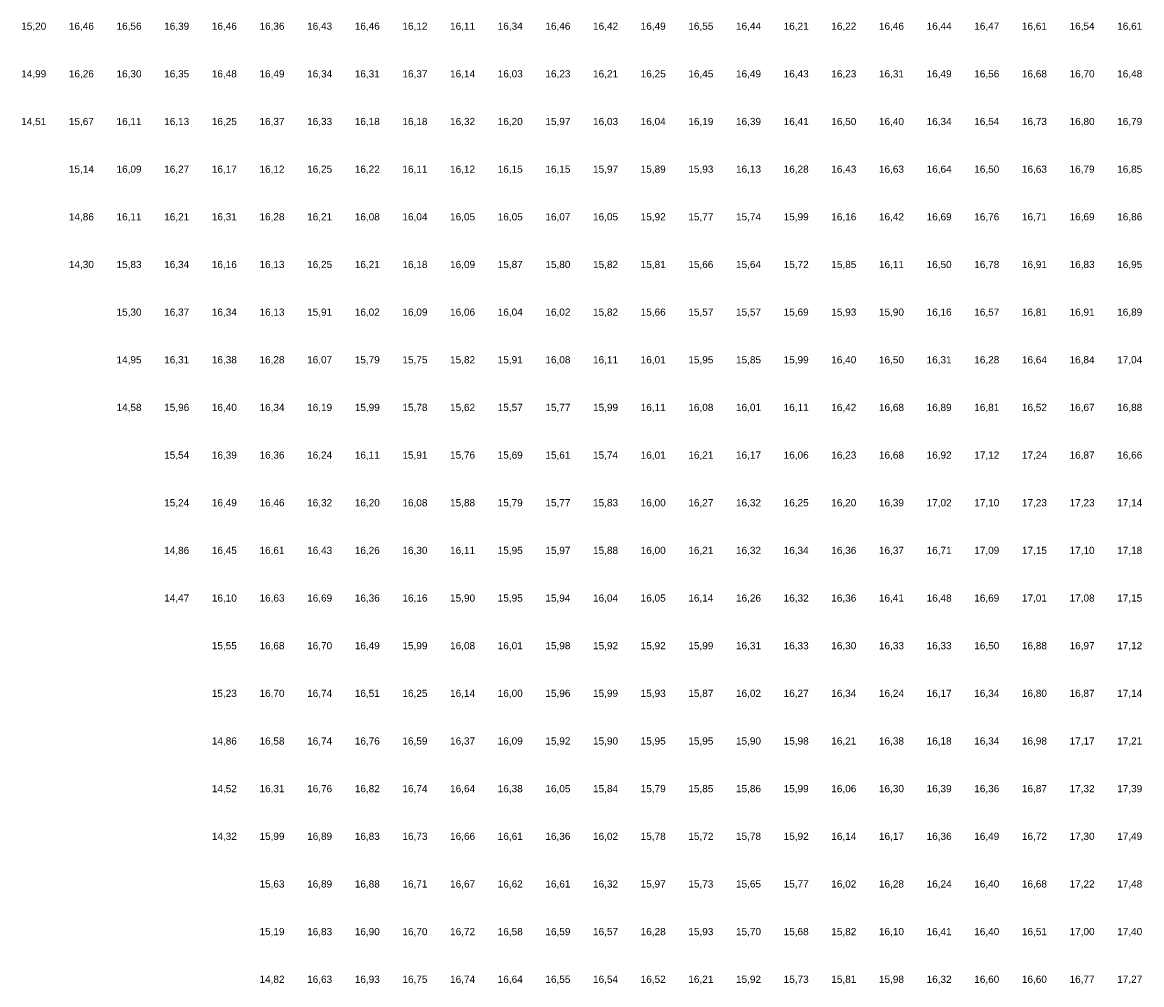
# Model space of a CAD drawing. Extents: x 198243 to 199107, y 361914 to 363516.
# Tile 9 of 17: x 198433 to 198667, y 362714 to 362916. Entities that reach past the tile are written whole.
import ezdxf
from ezdxf.enums import TextEntityAlignment as Align

# ---------------------------------------------------------------- set-up
doc = ezdxf.new("R2010")
doc.units = 0
doc.header["$MEASUREMENT"] = 0
doc.layers.add('rijk_10Anno', color=254, linetype='Continuous')
doc.styles.add('Arial', font='arial.ttf')

msp = doc.modelspace()

# ---------------------------------------------------------------- texts
at = {"layer": 'rijk_10Anno', "color": 254, "style": 'Arial'}
for s, p in [('15,20', (198435, 362913.82)), ('16,46', (198445, 362913.82)), ('16,56', (198455, 362913.82)), ('16,39', (198465, 362913.82)), ('16,46', (198475, 362913.82)), ('16,36', (198485, 362913.82)), ('16,43', (198495, 362913.82)), ('16,46', (198505, 362913.82)), ('16,12', (198515, 362913.82)), ('16,11', (198525, 362913.82)), ('16,34', (198535, 362913.82)), ('16,46', (198545, 362913.82)), ('16,42', (198555, 362913.82)), ('16,49', (198565, 362913.82)), ('16,55', (198575, 362913.82)), ('16,44', (198585, 362913.82)), ('16,21', (198595, 362913.82)), ('16,22', (198605, 362913.82)), ('16,46', (198615, 362913.82)), ('16,44', (198625, 362913.82)), ('16,47', (198635, 362913.82)), ('16,61', (198645, 362913.82)), ('16,54', (198655, 362913.82)), ('16,61', (198665, 362913.82)), ('14,99', (198435, 362903.82)), ('16,26', (198445, 362903.82)), ('16,30', (198455, 362903.82)), ('16,35', (198465, 362903.82)), ('16,48', (198475, 362903.82)), ('16,49', (198485, 362903.82)), ('16,34', (198495, 362903.82)), ('16,31', (198505, 362903.82)), ('16,37', (198515, 362903.82)), ('16,14', (198525, 362903.82)), ('16,03', (198535, 362903.82)), ('16,23', (198545, 362903.82)), ('16,21', (198555, 362903.82)), ('16,25', (198565, 362903.82)), ('16,45', (198575, 362903.82)), ('16,49', (198585, 362903.82)), ('16,43', (198595, 362903.82)), ('16,23', (198605, 362903.82)), ('16,31', (198615, 362903.82)), ('16,49', (198625, 362903.82)), ('16,56', (198635, 362903.82)), ('16,68', (198645, 362903.82)), ('16,70', (198655, 362903.82)), ('16,48', (198665, 362903.82)), ('14,51', (198435, 362893.82)), ('15,67', (198445, 362893.82)), ('16,11', (198455, 362893.82)), ('16,13', (198465, 362893.82)), ('16,25', (198475, 362893.82)), ('16,37', (198485, 362893.82)), ('16,33', (198495, 362893.82)), ('16,18', (198505, 362893.82)), ('16,18', (198515, 362893.82)), ('16,32', (198525, 362893.82)), ('16,20', (198535, 362893.82)), ('15,97', (198545, 362893.82)), ('16,03', (198555, 362893.82)), ('16,04', (198565, 362893.82)), ('16,19', (198575, 362893.82)), ('16,39', (198585, 362893.82)), ('16,41', (198595, 362893.82)), ('16,50', (198605, 362893.82)), ('16,40', (198615, 362893.82)), ('16,34', (198625, 362893.82)), ('16,54', (198635, 362893.82)), ('16,73', (198645, 362893.82)), ('16,80', (198655, 362893.82)), ('16,79', (198665, 362893.82)), ('15,14', (198445, 362883.82)), ('16,09', (198455, 362883.82)), ('16,27', (198465, 362883.82)), ('16,17', (198475, 362883.82)), ('16,12', (198485, 362883.82)), ('16,25', (198495, 362883.82)), ('16,22', (198505, 362883.82)), ('16,11', (198515, 362883.82)), ('16,12', (198525, 362883.82)), ('16,15', (198535, 362883.82)), ('16,15', (198545, 362883.82)), ('15,97', (198555, 362883.82)), ('15,89', (198565, 362883.82)), ('15,93', (198575, 362883.82)), ('16,13', (198585, 362883.82)), ('16,28', (198595, 362883.82)), ('16,43', (198605, 362883.82)), ('16,63', (198615, 362883.82)), ('16,64', (198625, 362883.82)), ('16,50', (198635, 362883.82)), ('16,63', (198645, 362883.82)), ('16,79', (198655, 362883.82)), ('16,85', (198665, 362883.82)), ('14,86', (198445, 362873.82)), ('16,11', (198455, 362873.82)), ('16,21', (198465, 362873.82)), ('16,31', (198475, 362873.82)), ('16,28', (198485, 362873.82)), ('16,21', (198495, 362873.82)), ('16,08', (198505, 362873.82)), ('16,04', (198515, 362873.82)), ('16,05', (198525, 362873.82)), ('16,05', (198535, 362873.82)), ('16,07', (198545, 362873.82)), ('16,05', (198555, 362873.82)), ('15,92', (198565, 362873.82)), ('15,77', (198575, 362873.82)), ('15,74', (198585, 362873.82)), ('15,99', (198595, 362873.82)), ('16,16', (198605, 362873.82)), ('16,42', (198615, 362873.82)), ('16,69', (198625, 362873.82)), ('16,76', (198635, 362873.82)), ('16,71', (198645, 362873.82)), ('16,69', (198655, 362873.82)), ('16,86', (198665, 362873.82)), ('14,30', (198445, 362863.82)), ('15,83', (198455, 362863.82)), ('16,34', (198465, 362863.82)), ('16,16', (198475, 362863.82)), ('16,13', (198485, 362863.82)), ('16,25', (198495, 362863.82)), ('16,21', (198505, 362863.82)), ('16,18', (198515, 362863.82)), ('16,09', (198525, 362863.82)), ('15,87', (198535, 362863.82)), ('15,80', (198545, 362863.82)), ('15,82', (198555, 362863.82)), ('15,81', (198565, 362863.82)), ('15,66', (198575, 362863.82)), ('15,64', (198585, 362863.82)), ('15,72', (198595, 362863.82)), ('15,85', (198605, 362863.82)), ('16,11', (198615, 362863.82)), ('16,50', (198625, 362863.82)), ('16,78', (198635, 362863.82)), ('16,91', (198645, 362863.82)), ('16,83', (198655, 362863.82)), ('16,95', (198665, 362863.82)), ('15,30', (198455, 362853.82)), ('16,37', (198465, 362853.82)), ('16,34', (198475, 362853.82)), ('16,13', (198485, 362853.82)), ('15,91', (198495, 362853.82)), ('16,02', (198505, 362853.82)), ('16,09', (198515, 362853.82)), ('16,06', (198525, 362853.82)), ('16,04', (198535, 362853.82)), ('16,02', (198545, 362853.82)), ('15,82', (198555, 362853.82)), ('15,66', (198565, 362853.82)), ('15,57', (198575, 362853.82)), ('15,57', (198585, 362853.82)), ('15,69', (198595, 362853.82)), ('15,93', (198605, 362853.82)), ('15,90', (198615, 362853.82)), ('16,16', (198625, 362853.82)), ('16,57', (198635, 362853.82)), ('16,81', (198645, 362853.82)), ('16,91', (198655, 362853.82)), ('16,89', (198665, 362853.82)), ('14,95', (198455, 362843.82)), ('16,31', (198465, 362843.82)), ('16,38', (198475, 362843.82)), ('16,28', (198485, 362843.82)), ('16,07', (198495, 362843.82)), ('15,79', (198505, 362843.82)), ('15,75', (198515, 362843.82)), ('15,82', (198525, 362843.82)), ('15,91', (198535, 362843.82)), ('16,08', (198545, 362843.82)), ('16,11', (198555, 362843.82)), ('16,01', (198565, 362843.82)), ('15,95', (198575, 362843.82)), ('15,85', (198585, 362843.82)), ('15,99', (198595, 362843.82)), ('16,40', (198605, 362843.82)), ('16,50', (198615, 362843.82)), ('16,31', (198625, 362843.82)), ('16,28', (198635, 362843.82)), ('16,64', (198645, 362843.82)), ('16,84', (198655, 362843.82)), ('17,04', (198665, 362843.82)), ('14,58', (198455, 362833.82)), ('15,96', (198465, 362833.82)), ('16,40', (198475, 362833.82)), ('16,34', (198485, 362833.82)), ('16,19', (198495, 362833.82)), ('15,99', (198505, 362833.82)), ('15,78', (198515, 362833.82)), ('15,62', (198525, 362833.82)), ('15,57', (198535, 362833.82)), ('15,77', (198545, 362833.82)), ('15,99', (198555, 362833.82)), ('16,11', (198565, 362833.82)), ('16,08', (198575, 362833.82)), ('16,01', (198585, 362833.82)), ('16,11', (198595, 362833.82)), ('16,42', (198605, 362833.82)), ('16,68', (198615, 362833.82)), ('16,89', (198625, 362833.82)), ('16,81', (198635, 362833.82)), ('16,52', (198645, 362833.82)), ('16,67', (198655, 362833.82)), ('16,88', (198665, 362833.82)), ('15,54', (198465, 362823.82)), ('16,39', (198475, 362823.82)), ('16,36', (198485, 362823.82)), ('16,24', (198495, 362823.82)), ('16,11', (198505, 362823.82)), ('15,91', (198515, 362823.82)), ('15,76', (198525, 362823.82)), ('15,69', (198535, 362823.82)), ('15,61', (198545, 362823.82)), ('15,74', (198555, 362823.82)), ('16,01', (198565, 362823.82)), ('16,21', (198575, 362823.82)), ('16,17', (198585, 362823.82)), ('16,06', (198595, 362823.82)), ('16,23', (198605, 362823.82)), ('16,68', (198615, 362823.82)), ('16,92', (198625, 362823.82)), ('17,12', (198635, 362823.82)), ('17,24', (198645, 362823.82)), ('16,87', (198655, 362823.82)), ('16,66', (198665, 362823.82)), ('15,24', (198465, 362813.82)), ('16,49', (198475, 362813.82)), ('16,46', (198485, 362813.82)), ('16,32', (198495, 362813.82)), ('16,20', (198505, 362813.82)), ('16,08', (198515, 362813.82)), ('15,88', (198525, 362813.82)), ('15,79', (198535, 362813.82)), ('15,77', (198545, 362813.82)), ('15,83', (198555, 362813.82)), ('16,00', (198565, 362813.82)), ('16,27', (198575, 362813.82)), ('16,32', (198585, 362813.82)), ('16,25', (198595, 362813.82)), ('16,20', (198605, 362813.82)), ('16,39', (198615, 362813.82)), ('17,02', (198625, 362813.82)), ('17,10', (198635, 362813.82)), ('17,23', (198645, 362813.82)), ('17,23', (198655, 362813.82)), ('17,14', (198665, 362813.82)), ('14,86', (198465, 362803.82)), ('16,45', (198475, 362803.82)), ('16,61', (198485, 362803.82)), ('16,43', (198495, 362803.82)), ('16,26', (198505, 362803.82)), ('16,30', (198515, 362803.82)), ('16,11', (198525, 362803.82)), ('15,95', (198535, 362803.82)), ('15,97', (198545, 362803.82)), ('15,88', (198555, 362803.82)), ('16,00', (198565, 362803.82)), ('16,21', (198575, 362803.82)), ('16,32', (198585, 362803.82)), ('16,34', (198595, 362803.82)), ('16,36', (198605, 362803.82)), ('16,37', (198615, 362803.82)), ('16,71', (198625, 362803.82)), ('17,09', (198635, 362803.82)), ('17,15', (198645, 362803.82)), ('17,10', (198655, 362803.82)), ('17,18', (198665, 362803.82)), ('14,47', (198465, 362793.82)), ('16,10', (198475, 362793.82)), ('16,63', (198485, 362793.82)), ('16,69', (198495, 362793.82)), ('16,36', (198505, 362793.82)), ('16,16', (198515, 362793.82)), ('15,90', (198525, 362793.82)), ('15,95', (198535, 362793.82)), ('15,94', (198545, 362793.82)), ('16,04', (198555, 362793.82)), ('16,05', (198565, 362793.82)), ('16,14', (198575, 362793.82)), ('16,26', (198585, 362793.82)), ('16,32', (198595, 362793.82)), ('16,36', (198605, 362793.82)), ('16,41', (198615, 362793.82)), ('16,48', (198625, 362793.82)), ('16,69', (198635, 362793.82)), ('17,01', (198645, 362793.82)), ('17,08', (198655, 362793.82)), ('17,15', (198665, 362793.82)), ('15,55', (198475, 362783.82)), ('16,68', (198485, 362783.82)), ('16,70', (198495, 362783.82)), ('16,49', (198505, 362783.82)), ('15,99', (198515, 362783.82)), ('16,08', (198525, 362783.82)), ('16,01', (198535, 362783.82)), ('15,98', (198545, 362783.82)), ('15,92', (198555, 362783.82)), ('15,92', (198565, 362783.82)), ('15,99', (198575, 362783.82)), ('16,31', (198585, 362783.82)), ('16,33', (198595, 362783.82)), ('16,30', (198605, 362783.82)), ('16,33', (198615, 362783.82)), ('16,33', (198625, 362783.82)), ('16,50', (198635, 362783.82)), ('16,88', (198645, 362783.82)), ('16,97', (198655, 362783.82)), ('17,12', (198665, 362783.82)), ('15,23', (198475, 362773.82)), ('16,70', (198485, 362773.82)), ('16,74', (198495, 362773.82)), ('16,51', (198505, 362773.82)), ('16,25', (198515, 362773.82)), ('16,14', (198525, 362773.82)), ('16,00', (198535, 362773.82)), ('15,96', (198545, 362773.82)), ('15,99', (198555, 362773.82)), ('15,93', (198565, 362773.82)), ('15,87', (198575, 362773.82)), ('16,02', (198585, 362773.82)), ('16,27', (198595, 362773.82)), ('16,34', (198605, 362773.82)), ('16,24', (198615, 362773.82)), ('16,17', (198625, 362773.82)), ('16,34', (198635, 362773.82)), ('16,80', (198645, 362773.82)), ('16,87', (198655, 362773.82)), ('17,14', (198665, 362773.82)), ('14,86', (198475, 362763.82)), ('16,58', (198485, 362763.82)), ('16,74', (198495, 362763.82)), ('16,76', (198505, 362763.82)), ('16,59', (198515, 362763.82)), ('16,37', (198525, 362763.82)), ('16,09', (198535, 362763.82)), ('15,92', (198545, 362763.82)), ('15,90', (198555, 362763.82)), ('15,95', (198565, 362763.82)), ('15,95', (198575, 362763.82)), ('15,90', (198585, 362763.82)), ('15,98', (198595, 362763.82)), ('16,21', (198605, 362763.82)), ('16,38', (198615, 362763.82)), ('16,18', (198625, 362763.82)), ('16,34', (198635, 362763.82)), ('16,98', (198645, 362763.82)), ('17,17', (198655, 362763.82)), ('17,21', (198665, 362763.82)), ('14,52', (198475, 362753.82)), ('16,31', (198485, 362753.82)), ('16,76', (198495, 362753.82)), ('16,82', (198505, 362753.82)), ('16,74', (198515, 362753.82)), ('16,64', (198525, 362753.82)), ('16,38', (198535, 362753.82)), ('16,05', (198545, 362753.82)), ('15,84', (198555, 362753.82)), ('15,79', (198565, 362753.82)), ('15,85', (198575, 362753.82)), ('15,86', (198585, 362753.82)), ('15,99', (198595, 362753.82)), ('16,06', (198605, 362753.82)), ('16,30', (198615, 362753.82)), ('16,39', (198625, 362753.82)), ('16,36', (198635, 362753.82)), ('16,87', (198645, 362753.82)), ('17,32', (198655, 362753.82)), ('17,39', (198665, 362753.82)), ('14,32', (198475, 362743.82)), ('15,99', (198485, 362743.82)), ('16,89', (198495, 362743.82)), ('16,83', (198505, 362743.82)), ('16,73', (198515, 362743.82)), ('16,66', (198525, 362743.82)), ('16,61', (198535, 362743.82)), ('16,36', (198545, 362743.82)), ('16,02', (198555, 362743.82)), ('15,78', (198565, 362743.82)), ('15,72', (198575, 362743.82)), ('15,78', (198585, 362743.82)), ('15,92', (198595, 362743.82)), ('16,14', (198605, 362743.82)), ('16,17', (198615, 362743.82)), ('16,36', (198625, 362743.82)), ('16,49', (198635, 362743.82)), ('16,72', (198645, 362743.82)), ('17,30', (198655, 362743.82)), ('17,49', (198665, 362743.82)), ('15,63', (198485, 362733.82)), ('16,89', (198495, 362733.82)), ('16,88', (198505, 362733.82)), ('16,71', (198515, 362733.82)), ('16,67', (198525, 362733.82)), ('16,62', (198535, 362733.82)), ('16,61', (198545, 362733.82)), ('16,32', (198555, 362733.82)), ('15,97', (198565, 362733.82)), ('15,73', (198575, 362733.82)), ('15,65', (198585, 362733.82)), ('15,77', (198595, 362733.82)), ('16,02', (198605, 362733.82)), ('16,28', (198615, 362733.82)), ('16,24', (198625, 362733.82)), ('16,40', (198635, 362733.82)), ('16,68', (198645, 362733.82)), ('17,22', (198655, 362733.82)), ('17,48', (198665, 362733.82)), ('15,19', (198485, 362723.82)), ('16,83', (198495, 362723.82)), ('16,90', (198505, 362723.82)), ('16,70', (198515, 362723.82)), ('16,72', (198525, 362723.82)), ('16,58', (198535, 362723.82)), ('16,59', (198545, 362723.82)), ('16,57', (198555, 362723.82)), ('16,28', (198565, 362723.82)), ('15,93', (198575, 362723.82)), ('15,70', (198585, 362723.82)), ('15,68', (198595, 362723.82)), ('15,82', (198605, 362723.82)), ('16,10', (198615, 362723.82)), ('16,41', (198625, 362723.82)), ('16,40', (198635, 362723.82)), ('16,51', (198645, 362723.82)), ('17,00', (198655, 362723.82)), ('17,40', (198665, 362723.82)), ('14,82', (198485, 362713.82)), ('16,63', (198495, 362713.82)), ('16,93', (198505, 362713.82)), ('16,75', (198515, 362713.82)), ('16,74', (198525, 362713.82)), ('16,64', (198535, 362713.82)), ('16,55', (198545, 362713.82)), ('16,54', (198555, 362713.82)), ('16,52', (198565, 362713.82)), ('16,21', (198575, 362713.82)), ('15,92', (198585, 362713.82)), ('15,73', (198595, 362713.82)), ('15,81', (198605, 362713.82)), ('15,98', (198615, 362713.82)), ('16,32', (198625, 362713.82)), ('16,60', (198635, 362713.82)), ('16,60', (198645, 362713.82)), ('16,77', (198655, 362713.82)), ('17,27', (198665, 362713.82))]:
    msp.add_text(s, height=1.503, dxfattribs=at).set_placement(p, align=Align.BOTTOM_CENTER)

doc.saveas('drawing.dxf')
